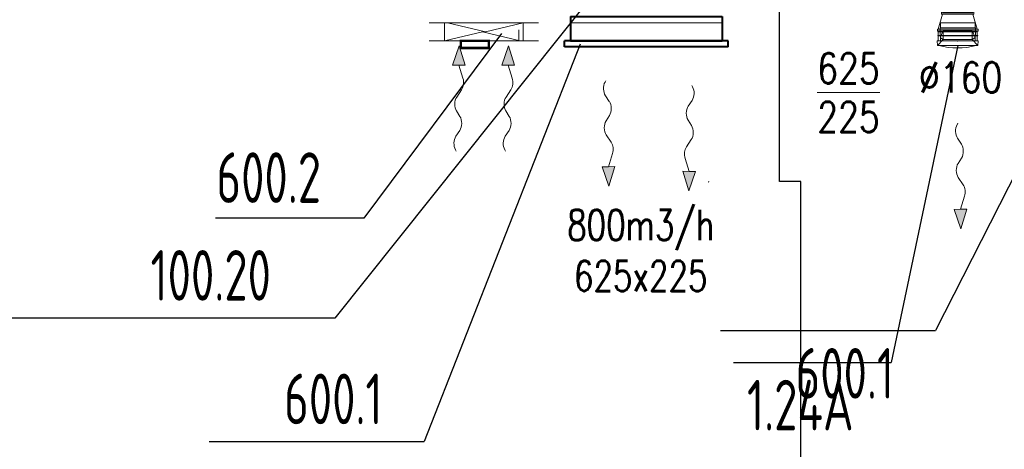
# Model space of a CAD drawing. Header units: millimetres. Extents: x -367720 to -162733, y 309172 to 337444.
# Tile 4 of 256: x -362552 to -358496, y 313762 to 315533. Entities that reach past the tile are written whole.
import ezdxf
from ezdxf.enums import TextEntityAlignment as Align

# ---------------------------------------------------------------- set-up
doc = ezdxf.new("R2010")
doc.units = ezdxf.units.MM
doc.header["$LTSCALE"] = 10
doc.header["$MEASUREMENT"] = 0
for name, pattern in [('ACAD_ISO03W100', [30, 12, -18]), ('GESTRICHELT', [0.2815, 0.1875, -0.094]), ('HIDDEN', [0.375, 0.25, -0.125])]:
    doc.linetypes.add(name, pattern=pattern)
doc.layers.get('0').update_dxf_attribs({"color": 255, "lineweight": 13})
for name, color, linetype, lineweight in [('VZ1', 6, 'Continuous', 18), ('vzt-odvod', 6, 'Continuous', 40), ('vzt-popis', 81, 'Continuous', 20), ('vzt-přívod', 2, 'Continuous', 40), ('vzt-spiro', 50, 'Continuous', 5), ('vzt-tenká', 2, 'Continuous', 20), ('vzt-čárkkovaná', 50, 'ACAD_ISO03W100', 9)]:
    doc.layers.add(name, color=color, linetype=linetype, lineweight=lineweight)
for name, color, linetype in [('VZT_odvod', 6, 'Continuous'), ('VZT_pozice', 1, 'Continuous'), ('ÚT_CHL-ovladač', 4, 'Continuous')]:
    doc.layers.add(name, color=color, linetype=linetype)
doc.styles.add('ISO8', font='ISO8.shx')
doc.styles.add('PITSIMP8', font='pitsimp8')
doc.styles.add('ROMANS', font='ROMANS.shx', dxfattribs={"height": 80})
doc.styles.add('Romans c', font='romans.shx')

# ---------------------------------------------------------------- blocks, each defined once
blk = doc.blocks.new('LU-H')
at = {"linetype": 'ByBlock', "style": 'ISO8'}
blk.add_attdef('LU-WERT', text='', height=1, dxfattribs=at).set_placement((0.006, -0.008), align=Align.CENTER)
blk = doc.blocks.new('2DLUK051')
at = {"color": 0, "linetype": 'ByBlock'}
for p, q in [((0.037, 0.572), (0.023, 0.586)), ((-0.029, 0.372), (0.033, 0.432)), ((0.029, 0.172), (-0.029, 0.228)), ((-0.05, -0.048), (0.029, 0.028)), ((0, -0.3), (-0.069, -0.166)), ((-0.104, -0.3), (0, -0.5)), ((-0.104, -0.3), (0, -0.3)), ((0, -0.5), (0.104, -0.3)), ((0.104, -0.3), (0, -0.3))]:
    blk.add_line(p, q, dxfattribs=at)
for centre, start, end in [((-0.036, 0.504), 313.9193, 42.9591), ((0.04, 0.3), 133.9193, 226.0807), ((-0.04, 0.1), 313.9193, 46.0807), ((0.019, -0.12), 133.9193, 207.4395)]:
    blk.add_arc(centre, 0.1, start, end, dxfattribs=at)
blk.add_solid([(-0.104, -0.3), (0.104, -0.3), (0, -0.5)], dxfattribs=at)
at = {"linetype": 'ByBlock', "style": 'PITSIMP8', "flags": 9}
for tag, p in [('RAUM/GRUPPE', (-0.108, 0.156)), ('BEZEICHNUNG', (-0.108, 0.176)), ('POS.NR.G-LV', (-0.108, 0.136)), ('FABRIKAT', (-0.108, 0.116)), ('TYP', (-0.108, 0.096)), ('VOLUMENSTROM', (-0.108, 0.036)), ('DRUCK/-STUFE', (-0.108, 0.016)), ('ANSCHLUSS', (-0.108, -0.004)), ('KENNUNG', (-0.108, 0.076)), ('LEISTUNG', (-0.108, 0.056)), ('TEMPERATUR', (-0.108, -0.064)), ('SCHUTZART', (-0.108, -0.104)), ('DREHZAHL', (-0.108, -0.084)), ('GROESSE', (-0.108, -0.024)), ('DN', (-0.108, -0.044)), ('SPANNUNG/FREQUENZ', (-0.108, -0.124)), ('GEWICHT', (-0.108, -0.144)), ('FREI', (-0.108, -0.164)), ('FREI', (-0.108, -0.184)), ('FREI', (-0.108, -0.204))]:
    blk.add_attdef(tag, text='', height=0.01, dxfattribs=at).set_placement(p, align=Align.MIDDLE)
blk = doc.blocks.new('trouba')
for p, q in [((-0.5, 1), (-0.5, 0)), ((-0.5, 1), (0.5, 1)), ((0.5, 1), (0.5, 0)), ((-0.5, 0), (0.5, 0))]:
    blk.add_line(p, q)
blk = doc.blocks.new('A$C44164CF6')
at = {"color": 1, "linetype": 'ByBlock'}
for p, q in [((-5631.9, -3400), (-6081.9, -3400)), ((-6081.9, -3475), (-5631.9, -3475))]:
    blk.add_line(p, q, dxfattribs=at)
at = {"color": 0, "linetype": 'GESTRICHELT'}
for p, q in [((-6019.4, -3400), (-5694.4, -3400)), ((-5694.4, -3400), (-6019.4, -3400))]:
    blk.add_line(p, q, dxfattribs=at)
at = {"color": 1}
for p, q in [((-6019.4, -3400), (-6019.4, -3445)), ((-5694.4, -3400), (-5694.4, -3445)), ((-6019.4, -3475), (-6019.4, -3430)), ((-5712.5, -3475), (-5712.5, -3430)), ((-5694.4, -3475), (-5694.4, -3430))]:
    blk.add_line(p, q, dxfattribs=at)
at = {"color": 7}
for p, q in [((-5850.6, -3437.5), (-6006.9, -3400)), ((-5694.4, -3400), (-5850.6, -3437.5)), ((-6019.4, -3475), (-5863.1, -3437.5)), ((-5863.1, -3437.5), (-5706.9, -3475))]:
    blk.add_line(p, q, dxfattribs=at)
at = {"layer": 'vzt-popis'}
blk.add_line((-4226.2, -3688.2), (-4483.3, -3688.2), dxfattribs=at)
at = {"layer": 'VZT_pozice', "color": 7}
for p, q in [((-5396.8, -3271), (-6470.2, -4617.2)), ((-5784.1, -3443.8, -50000), (-6351.2, -4205.3, -50000)), ((-5460.2, -3488.2, 22.5), (-6102.4, -5126.5, 22.5)), ((-3408.7, -3512.2, 7.5), (-3995.8, -4669, 7.5))]:
    blk.add_line(p, q, dxfattribs=at)
at = {"layer": 'VZT_pozice', "color": 2}
for p, q in [((-6351.2, -4205.3, -50000), (-6961.9, -4205.3, -50000)), ((-6470.2, -4617.2), (-8123, -4617.2)), ((-4881.6, -4669, 7.5), (-3995.8, -4669, 7.5)), ((-6988.7, -5126.5, 22.5), (-6102.9, -5126.5, 22.5))]:
    blk.add_line(p, q, dxfattribs=at)
at = {"layer": 'ÚT_CHL-ovladač'}
for p, q in [((-4638.5, -4054, 7.5), (-4638.5, -3108, 7.5)), ((-4931.9, -4054), (-4931.9, -4056.1)), ((-4931.9, -4056.1), (-4930.4, -4056.1)), ((-4550.7, -4054), (-4638.5, -4054)), ((-4550.7, -8215.3), (-4550.7, -4054))]:
    blk.add_line(p, q, dxfattribs=at)
at = {"layer": 'ÚT_CHL-ovladač', "const_width": 10}
blk.add_lwpolyline([(-5952, -3504.4), (-5952, -3475), (-5836.2, -3475), (-5836.2, -3504.4)], close=True, dxfattribs=at)
at = {"layer": 'vzt-přívod', "xscale": 625, "yscale": 100, "zscale": 625}
blk.add_blockref('trouba', (-5187.5, -3475), dxfattribs=at)
at = {"layer": 'vzt-přívod', "xscale": 675, "yscale": 25, "zscale": 675, "rotation": 180}
blk.add_blockref('trouba', (-5187.5, -3475), dxfattribs=at)
at = {"layer": 'vzt-tenká', "yscale": 400}
for p, xscale, zscale, rotation in [((-5961.3, -3695.2), 250.0000000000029, 250.0000000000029, 179.2002451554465), ((-5758.1, -3695.2), 250.0000000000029, 250.0000000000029, 179.2002451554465), ((-5345.2, -3873.5), -250.000000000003, 250.000000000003, 0.7997548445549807), ((-5009.7, -3892.9, 7.5), 250.000000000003, 250.000000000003, 359.200245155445)]:
    blk.add_blockref('2DLUK051', p, dxfattribs=dict(at, xscale=xscale, zscale=zscale, rotation=rotation))
at = {"layer": 'vzt-čárkkovaná', "ltscale": 100, "xscale": 625, "yscale": 75, "zscale": 625}
blk.add_blockref('trouba', (-5187.5, -3475), dxfattribs=at)
at = {"layer": 'VZT_odvod', "linetype": 'HIDDEN', "ltscale": 200}
ref = blk.add_blockref('LU-H', (-6792.7, -3936.3, 0), dxfattribs=dict(at, xscale=-250, yscale=250, zscale=250, rotation=180))
ref.add_attrib('LU-WERT', '600.2', dxfattribs={"layer": '0', "linetype": 'ByBlock', "height": 208.33, "style": 'ISO8', "width": 0.75}).set_placement((-6743.2, -4142.6, 0), align=Align.CENTER)
ref = blk.add_blockref('LU-H', (-7120.8, -4543.4, 0), dxfattribs=dict(at, xscale=250, yscale=250, zscale=250))
ref.add_attrib('LU-WERT', '100.20', dxfattribs={"layer": '0', "linetype": 'ByBlock', "height": 208.33, "style": 'ISO8', "width": 0.75}).set_placement((-6982, -4545.4, 0), align=Align.CENTER)
ref = blk.add_blockref('LU-H', (-4231.1, -4742.8, 7.5), dxfattribs=dict(at, xscale=250, yscale=250, zscale=250, rotation=180))
ref.add_attrib('LU-WERT', '600.1', dxfattribs={"layer": '0', "linetype": 'ByBlock', "height": 208.33, "style": 'ISO8', "width": 0.75}).set_placement((-4369.9, -4949.1, 7.5), align=Align.CENTER)
ref = blk.add_blockref('LU-H', (-6338.1, -5052.7, 22.5), dxfattribs=dict(at, xscale=-250, yscale=250, zscale=250))
ref.add_attrib('LU-WERT', '600.1', dxfattribs={"layer": '0', "linetype": 'ByBlock', "height": 208.33, "style": 'ISO8', "width": 0.75}).set_placement((-6477, -5054.7, 22.5), align=Align.CENTER)
at = {"layer": 'VZ1', "extrusion": (0, -1, -1.22461e-16), "style": 'ROMANS', "width": 0.8, "flags": 1}
for tag, p in [('MATERIAL', (-2269.1, 3112.5, -14812.2)), ('PRIRUBA', (-2269.1, 3112.5, -14812.2)), ('PRUTOK', (-2269.1, 3112.5, -14812.2)), ('PLOCHA', (-2269.1, 3112.5, -14812.2)), ('OBVOD', (-2269.1, 3112.5, -14812.2)), ('NAZEV', (-2269.1, 3112.5, -14812.2)), ('USEK', (-2269.1, 3112.5, -14812.2)), ('KOTA', (-2269.1, 3112.5, -14812.2)), ('TVAR', (-2269.1, 3112.5, -14812.2)), ('NB2', (-2269.1, 3112.5, -14812.2)), ('NB1', (-2269.1, 3112.5, -14812.2)), ('POS', (-2269.1, 3112.5, -14812.2)), ('DB', (-2269.1, 3112.5, -14812.2)), ('DA', (-2269.1, 3112.5, -14812.2)), ('B2', (-2269.1, 3112.5, -14812.2)), ('A2', (-2269.1, 3112.5, -14812.2)), ('B1', (-2269.1, 3112.5, -14812.2)), ('A1', (-2269.1, 3112.5, -14812.2)), ('LT', (-2269.1, 3112.5, -14812.2)), ('MATERIAL', (99885.3, 3112.5, -14812.2)), ('PRIRUBA', (99885.3, 3112.5, -14812.2)), ('PRUTOK', (99885.3, 3112.5, -14812.2)), ('PLOCHA', (99885.3, 3112.5, -14812.2)), ('OBVOD', (99885.3, 3112.5, -14812.2)), ('NAZEV', (99885.3, 3112.5, -14812.2)), ('USEK', (99885.3, 3112.5, -14812.2)), ('KOTA', (99885.3, 3112.5, -14812.2)), ('TVAR', (99885.3, 3112.5, -14812.2)), ('NB2', (99885.3, 3112.5, -14812.2)), ('NB1', (99885.3, 3112.5, -14812.2)), ('POS', (99885.3, 3112.5, -14812.2)), ('DB', (99885.3, 3112.5, -14812.2)), ('DA', (99885.3, 3112.5, -14812.2)), ('B2', (99885.3, 3112.5, -14812.2)), ('B1', (99885.3, 3112.5, -14812.2)), ('LT', (99885.3, 3112.5, -14812.2)), ('A2', (99885.3, 3112.5, -14812.2)), ('A1', (99885.3, 3112.5, -14812.2))]:
    blk.add_attdef(tag, p, '', height=1, rotation=180, dxfattribs=at)
at = {"layer": 'VZ1', "extrusion": (1.22461e-16, 1, 4.44089e-16), "style": 'ROMANS', "width": 0.8, "flags": 1}
for tag, p in [('MATERIAL', (2269.1, 2852.5, 14812.2)), ('PRIRUBA', (2269.1, 2852.5, 14812.2)), ('IZOLACE', (2269.1, 2852.5, 14812.2)), ('PRUTOK', (2269.1, 2852.5, 14812.2)), ('PLOCHA', (2269.1, 2852.5, 14812.2)), ('NASTCE', (2269.1, 2852.5, 14812.2)), ('OBVOD', (2269.1, 2852.5, 14812.2)), ('NAZEV', (2269.1, 2852.5, 14812.2)), ('USEK', (2269.1, 2852.5, 14812.2)), ('KOTA', (2269.1, 2852.5, 14812.2)), ('TVAR', (2269.1, 2852.5, 14812.2)), ('NB2', (2269.1, 2852.5, 14812.2)), ('NB1', (2269.1, 2852.5, 14812.2)), ('POS', (2269.1, 2852.5, 14812.2)), ('VS', (2269.1, 2852.5, 14812.2)), ('B1', (2269.1, 2852.5, 14812.2)), ('A1', (2269.1, 2852.5, 14812.2)), ('LT', (2269.1, 2852.5, 14812.2)), ('MATERIAL', (-99885.3, 2852.5, 14812.2)), ('PRIRUBA', (-99885.3, 2852.5, 14812.2)), ('IZOLACE', (-99885.3, 2852.5, 14812.2)), ('PRUTOK', (-99885.3, 2852.5, 14812.2)), ('PLOCHA', (-99885.3, 2852.5, 14812.2)), ('NASTCE', (-99885.3, 2852.5, 14812.2)), ('OBVOD', (-99885.3, 2852.5, 14812.2)), ('NAZEV', (-99885.3, 2852.5, 14812.2)), ('USEK', (-99885.3, 2852.5, 14812.2)), ('KOTA', (-99885.3, 2852.5, 14812.2)), ('TVAR', (-99885.3, 2852.5, 14812.2)), ('NB2', (-99885.3, 2852.5, 14812.2)), ('NB1', (-99885.3, 2852.5, 14812.2)), ('POS', (-99885.3, 2852.5, 14812.2)), ('B1', (-99885.3, 2852.5, 14812.2)), ('VS', (-99885.3, 2852.5, 14812.2)), ('LT', (-99885.3, 2852.5, 14812.2)), ('A1', (-99885.3, 2852.5, 14812.2))]:
    blk.add_attdef(tag, p, '', height=1, dxfattribs=at)
at = {"layer": 'vzt-popis', "style": 'ROMANS', "width": 0.8}
for s, p in [('625', (-4354.8, -3588.2)), ('225', (-4354.8, -3788.2))]:
    blk.add_text(s, height=125, dxfattribs=at).set_placement(p, align=Align.MIDDLE_CENTER)
at = {"layer": 'vzt-popis', "style": 'Romans c', "width": 0.75}
for s, p in [('800m3/h', (-5210.6, -4296.2, 7.5)), ('625x225', (-5210.6, -4506, 7.5))]:
    blk.add_text(s, height=125, dxfattribs=at).set_placement(p, align=Align.CENTER)
blk = doc.blocks.new('A$C53041BB5')
at = {"layer": 'vzt-tenká'}
for p, q in [((-19, 83), (-0.1, 84.9)), ((-19, 0), (-19, 83)), ((0, 84.7), (0, 0)), ((-19, 0), (-19, -83)), ((0, -84.8), (0, 0)), ((-19, -83), (0, -84.8))]:
    blk.add_line(p, q, dxfattribs=at)
blk.add_arc((266.5, 1), 295.5, 165.0513, 194.9487, dxfattribs=at)
blk.add_point((0, 0), dxfattribs=at)
at = {"layer": 'vzt-čárkkovaná'}
for p, q in [((-19, 83), (5.1, 59.6)), ((21, 82.4), (21, 0)), ((21, 82.4), (22, 82.4)), ((22, 82.4), (22, 0)), ((0, 71.5), (21, 71.5)), ((4.7, 60), (43.2, 60)), ((5.1, 59.6), (5.1, 0)), ((12.8, 70.5), (5.3, 60)), ((43.2, 60), (16.3, 71)), ((22, 72.5), (54.4, 72.5)), ((43.2, 60), (43.2, 0)), ((54.4, 72.5), (54.4, 0)), ((54.4, 71.5), (74.5, 71.5)), ((74.5, 0), (74.5, 71.5)), ((5.1, -59.6), (5.1, 0)), ((21, -82.4), (21, 0)), ((22, -82.4), (22, 0)), ((43.2, -60), (43.2, 0)), ((54.4, -72.5), (54.4, 0)), ((74.5, 0), (74.5, -71.5)), ((-19, -83), (5.1, -59.6)), ((0, -71.5), (21, -71.5)), ((4.7, -60), (43.2, -60)), ((4.7, -60), (43.2, -60)), ((12.8, -70.5), (5.3, -60)), ((43.2, -60), (16.3, -71)), ((22, -72.5), (54.4, -72.5)), ((54.4, -71.5), (74.5, -71.5)), ((21, -82.4), (22, -82.4))]:
    blk.add_line(p, q, dxfattribs=at)
for centre, start, end in [((14.8, 68.4), 60.7587, 133.7461), ((14.8, -68.4), 226.2539, 299.2413)]:
    blk.add_arc(centre, 3, start, end, dxfattribs=at)
blk = doc.blocks.new('A$C7D3B50DE')
at = {"layer": 'vzt-odvod'}
for p, q in [((40, 80), (40, -80)), ((118, 62.5), (118, -62.5))]:
    blk.add_line(p, q, dxfattribs=at)
at = {"layer": 'vzt-spiro'}
for p, q in [((40, 84), (40, 0)), ((40, 84), (48, 84)), ((48, 84), (48, 0)), ((48, 80), (110, 62.5)), ((110, 66.5), (110, 0)), ((118, 66.5), (110, 66.5)), ((118, 66.5), (118, 0)), ((40, -84), (40, 0)), ((48, -84), (48, 0)), ((110, -66.5), (110, 0)), ((118, -66.5), (118, 0)), ((48, -80), (110, -62.5)), ((118, -66.5), (110, -66.5)), ((40, -84), (48, -84))]:
    blk.add_line(p, q, dxfattribs=at)
for p in [(40, 0), (118, 0)]:
    blk.add_point(p, dxfattribs=at)
at = {"layer": 'vzt-čárkkovaná'}
for p, q in [((0, 0), (0, 80)), ((0, 80), (40, 80)), ((158, 62.5), (118, 62.5)), ((158, 0), (158, 62.5)), ((0, 0), (0, -80)), ((158, 0), (158, -62.5)), ((0, -80), (40, -80)), ((158, -62.5), (118, -62.5))]:
    blk.add_line(p, q, dxfattribs=at)
blk = doc.blocks.new('A$C44067DDB')
at = {"layer": 'VZT_pozice', "color": 7}
blk.add_line((6595.3423, 2806), (6320.906, 1499.9434), dxfattribs=at)
at = {"layer": 'VZT_pozice', "color": 2}
blk.add_line((5672.0515, 1499.9434), (6320.906, 1499.9434), dxfattribs=at)
at = {"layer": 'vzt-přívod', "lineweight": 30, "rotation": 90}
blk.add_blockref('A$C7D3B50DE', (6595.3423, 2825), dxfattribs=at)
at = {"layer": 'vzt-přívod', "rotation": 90}
blk.add_blockref('A$C53041BB5', (6595.3423, 2825), dxfattribs=at)
at = {"layer": 'vzt-tenká', "xscale": -250.000000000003, "yscale": 400, "zscale": 250.000000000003, "rotation": 0.7997548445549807}
blk.add_blockref('2DLUK051', (6605.0447, 2251.0741), dxfattribs=at)
at = {"layer": 'VZT_odvod', "linetype": 'HIDDEN', "ltscale": 200}
ref = blk.add_blockref('LU-H', (6085.676, 1426.1463, 0), dxfattribs=dict(at, xscale=250, yscale=250, zscale=250, rotation=180))
ref.add_attrib('LU-WERT', '1.24A', dxfattribs={"layer": '0', "linetype": 'ByBlock', "height": 208.33333, "style": 'ISO8', "width": 0.75}).set_placement((5946.8688, 1219.8646, 0), align=Align.CENTER)
at = {"layer": 'VZ1', "extrusion": (1.04009e-13, 1, -4.87544e-15), "style": 'ROMANS', "width": 0.8, "flags": 1}
for tag in ['KOTA', 'USEK', 'TVAR', 'POS', 'NB2', 'NB1', 'VS', 'LT', 'D']:
    blk.add_attdef(tag, (-111318.983, 5039.0799, 11669.1415), '', height=1, dxfattribs=at)
at = {"layer": 'VZ1', "extrusion": (1, -3.06152e-16, 0), "style": 'ROMANS', "width": 0.8, "flags": 1}
for tag in ['NB2', 'NB1', 'PRUTOK', 'USEK', 'KOTA', 'NAZEV', 'PRIRUBA2', 'POS', 'MATERIAL', 'PRUMER', 'PLOCHA', 'LT', 'UHEL', 'R', 'D', 'TVAR']:
    blk.add_attdef(tag, (11669.1415, 5039.0799, 111318.983), '', height=1, rotation=90, dxfattribs=at)
at = {"layer": 'VZ1', "extrusion": (-2.71917e-32, 1, -4.44089e-16), "style": 'ROMANS', "width": 0.8, "flags": 1}
for tag, p in [('MATERIAL', (-177204.9859, 2943.2966, 11491.6104)), ('PRIRUBA', (-177204.9859, 2943.2966, 11491.6104)), ('PRUTOK', (-177204.9859, 2943.2966, 11491.6104)), ('PLOCHA', (-177204.9859, 2943.2966, 11491.6104)), ('OBVOD', (-177204.9859, 2943.2966, 11491.6104)), ('NAZEV', (-177204.9859, 2943.2966, 11491.6104)), ('KOTA', (-177204.9859, 2943.2966, 11491.6104)), ('USEK', (-177204.9859, 2943.2966, 11491.6104)), ('TVAR', (-177204.9859, 2943.2966, 11491.6104)), ('NBN', (-177204.9859, 2943.2966, 11491.6104)), ('POS', (-177204.9859, 2943.2966, 11491.6104)), ('NB3', (-177204.9859, 2943.2966, 11491.6104)), ('VS', (-177204.9859, 2943.2966, 11491.6104)), ('LT', (-177204.9859, 2943.2966, 11491.6104)), ('B', (-177204.9859, 2943.2966, 11491.6104)), ('R', (-177204.9859, 2943.2966, 11491.6104)), ('A', (-177204.9859, 2943.2966, 11491.6104)), ('MATERIAL', (-11332.888, 6131.7212, 9501.275)), ('MATERIAL', (-11332.9671, 2943.2966, 9501.275)), ('PRIRUBA', (-11332.888, 6131.7212, 9501.275)), ('PRIRUBA', (-11332.9671, 2943.2966, 9501.275)), ('PRUTOK', (-11332.888, 6131.7212, 9501.275)), ('PRUTOK', (-11332.9671, 2943.2966, 9501.275)), ('PLOCHA', (-11332.888, 6131.7212, 9501.275)), ('PLOCHA', (-11332.9671, 2943.2966, 9501.275)), ('OBVOD', (-11332.888, 6131.7212, 9501.275)), ('OBVOD', (-11332.9671, 2943.2966, 9501.275)), ('NAZEV', (-11332.888, 6131.7212, 9501.275)), ('NAZEV', (-11332.9671, 2943.2966, 9501.275)), ('KOTA', (-11332.888, 6131.7212, 9501.275)), ('USEK', (-11332.888, 6131.7212, 9501.275)), ('KOTA', (-11332.9671, 2943.2966, 9501.275)), ('USEK', (-11332.9671, 2943.2966, 9501.275)), ('TVAR', (-11332.888, 6131.7212, 9501.275)), ('TVAR', (-11332.9671, 2943.2966, 9501.275)), ('NBN', (-11332.888, 6131.7212, 9501.275)), ('NBN', (-11332.9671, 2943.2966, 9501.275)), ('POS', (-11332.888, 6131.7212, 9501.275)), ('NB3', (-11332.888, 6131.7212, 9501.275)), ('POS', (-11332.9671, 2943.2966, 9501.275)), ('NB3', (-11332.9671, 2943.2966, 9501.275)), ('VS', (-11332.888, 6131.7212, 9501.275)), ('LT', (-11332.888, 6131.7212, 9501.275)), ('VS', (-11332.9671, 2943.2966, 9501.275)), ('LT', (-11332.9671, 2943.2966, 9501.275)), ('B', (-11332.888, 6131.7212, 9501.275)), ('R', (-11332.888, 6131.7212, 9501.275)), ('A', (-11332.888, 6131.7212, 9501.275)), ('B', (-11332.9671, 2943.2966, 9501.275)), ('R', (-11332.9671, 2943.2966, 9501.275)), ('A', (-11332.9671, 2943.2966, 9501.275)), ('MATERIAL', (-109446.9123, 2943.2966, 9501.275)), ('PRIRUBA', (-109446.9123, 2943.2966, 9501.275)), ('PRUTOK', (-109446.9123, 2943.2966, 9501.275)), ('PLOCHA', (-109446.9123, 2943.2966, 9501.275)), ('OBVOD', (-109446.9123, 2943.2966, 9501.275)), ('NAZEV', (-109446.9123, 2943.2966, 9501.275)), ('KOTA', (-109446.9123, 2943.2966, 9501.275)), ('USEK', (-109446.9123, 2943.2966, 9501.275)), ('TVAR', (-109446.9123, 2943.2966, 9501.275)), ('NBN', (-109446.9123, 2943.2966, 9501.275)), ('POS', (-109446.9123, 2943.2966, 9501.275)), ('NB3', (-109446.9123, 2943.2966, 9501.275)), ('VS', (-109446.9123, 2943.2966, 9501.275)), ('LT', (-109446.9123, 2943.2966, 9501.275)), ('B', (-109446.9123, 2943.2966, 9501.275)), ('R', (-109446.9123, 2943.2966, 9501.275)), ('A', (-109446.9123, 2943.2966, 9501.275))]:
    blk.add_attdef(tag, p, '', height=1, dxfattribs=at)
at = {"layer": 'VZ1', "extrusion": (-1, 0, 0), "style": 'ROMANS', "width": 0.8, "flags": 1}
for tag, p in [('NB3', (-11312.8354, 2943.2966, -178642.0188)), ('PRUTOK', (-11312.8354, 2943.2966, -178642.0188)), ('USEK', (-11312.8354, 2943.2966, -178642.0188)), ('VS', (-11312.8354, 2943.2966, -178642.0188)), ('NAZEV', (-11312.8354, 2943.2966, -178642.0188)), ('KOTA', (-11312.8354, 2943.2966, -178642.0188)), ('POS', (-11312.8354, 2943.2966, -178642.0188)), ('MATERIAL', (-11312.8354, 2943.2966, -178642.0188)), ('PRIRUBA', (-11312.8354, 2943.2966, -178642.0188)), ('PLOCHA', (-11312.8354, 2943.2966, -178642.0188)), ('OBVOD', (-11312.8354, 2943.2966, -178642.0188)), ('R', (-11312.8354, 2943.2966, -178642.0188)), ('LT', (-11312.8354, 2943.2966, -178642.0188)), ('B', (-11312.8354, 2943.2966, -178642.0188)), ('A', (-11312.8354, 2943.2966, -178642.0188)), ('TVAR', (-11312.8354, 2943.2966, -178642.0188)), ('NB3', (-9322.5, 6131.7212, -12769.9209)), ('PRUTOK', (-9322.5, 6131.7212, -12769.9209)), ('USEK', (-9322.5, 6131.7212, -12769.9209)), ('VS', (-9322.5, 6131.7212, -12769.9209)), ('NAZEV', (-9322.5, 6131.7212, -12769.9209)), ('KOTA', (-9322.5, 6131.7212, -12769.9209)), ('POS', (-9322.5, 6131.7212, -12769.9209)), ('MATERIAL', (-9322.5, 6131.7212, -12769.9209)), ('PRIRUBA', (-9322.5, 6131.7212, -12769.9209)), ('PLOCHA', (-9322.5, 6131.7212, -12769.9209)), ('OBVOD', (-9322.5, 6131.7212, -12769.9209)), ('R', (-9322.5, 6131.7212, -12769.9209)), ('LT', (-9322.5, 6131.7212, -12769.9209)), ('B', (-9322.5, 6131.7212, -12769.9209)), ('A', (-9322.5, 6131.7212, -12769.9209)), ('TVAR', (-9322.5, 6131.7212, -12769.9209)), ('NB3', (-9322.5, 2943.2966, -12770)), ('PRUTOK', (-9322.5, 2943.2966, -12770)), ('USEK', (-9322.5, 2943.2966, -12770)), ('VS', (-9322.5, 2943.2966, -12770)), ('NAZEV', (-9322.5, 2943.2966, -12770)), ('KOTA', (-9322.5, 2943.2966, -12770)), ('POS', (-9322.5, 2943.2966, -12770)), ('MATERIAL', (-9322.5, 2943.2966, -12770)), ('PRIRUBA', (-9322.5, 2943.2966, -12770)), ('PLOCHA', (-9322.5, 2943.2966, -12770)), ('OBVOD', (-9322.5, 2943.2966, -12770)), ('R', (-9322.5, 2943.2966, -12770)), ('LT', (-9322.5, 2943.2966, -12770)), ('B', (-9322.5, 2943.2966, -12770)), ('A', (-9322.5, 2943.2966, -12770)), ('TVAR', (-9322.5, 2943.2966, -12770)), ('NB3', (-9322.5, 2943.2966, -110883.9452)), ('PRUTOK', (-9322.5, 2943.2966, -110883.9452)), ('USEK', (-9322.5, 2943.2966, -110883.9452)), ('VS', (-9322.5, 2943.2966, -110883.9452)), ('NAZEV', (-9322.5, 2943.2966, -110883.9452)), ('KOTA', (-9322.5, 2943.2966, -110883.9452)), ('POS', (-9322.5, 2943.2966, -110883.9452)), ('MATERIAL', (-9322.5, 2943.2966, -110883.9452)), ('PRIRUBA', (-9322.5, 2943.2966, -110883.9452)), ('PLOCHA', (-9322.5, 2943.2966, -110883.9452)), ('OBVOD', (-9322.5, 2943.2966, -110883.9452)), ('R', (-9322.5, 2943.2966, -110883.9452)), ('LT', (-9322.5, 2943.2966, -110883.9452)), ('B', (-9322.5, 2943.2966, -110883.9452)), ('A', (-9322.5, 2943.2966, -110883.9452)), ('TVAR', (-9322.5, 2943.2966, -110883.9452))]:
    blk.add_attdef(tag, p, '', height=1, rotation=270, dxfattribs=at)
at = {"layer": 'VZ1', "extrusion": (1, -2.32324e-14, 0), "style": 'ROMANS', "width": 0.8, "flags": 1}
for tag in ['NB2', 'NB1', 'PRUTOK', 'USEK', 'KOTA', 'NAZEV', 'PRIRUBA2', 'POS', 'MATERIAL', 'PRUMER', 'PLOCHA', 'LT', 'UHEL', 'R', 'D', 'TVAR']:
    blk.add_attdef(tag, (11224.1742, 2147.9426, 13745.0379), '', height=1, rotation=270, dxfattribs=at)
at = {"layer": 'VZ1', "extrusion": (-1.83691e-16, -1, 0), "style": 'ROMANS', "width": 0.8, "flags": 1}
for tag in ['POZNAMKA', 'NB2', 'NB1', 'DATA-HODNOTA', 'DATA-KLIC', 'PRUTOK', 'USEK', 'DRUHTLUM', 'ZETA', 'PR', 'TYP', 'NAZEV', 'POS', 'VETA']:
    blk.add_attdef(tag, (111863.9472, 3000, -10940.785), '', height=1, dxfattribs=at)
at = {"layer": 'VZ1', "extrusion": (0, 1, -1.26974e-15), "style": 'ROMANS', "width": 0.8, "flags": 1}
for tag in ['PRIRUBA2', 'MATERIAL', 'PRUMER', 'IZOLACE', 'PRUTOK', 'PLOCHA', 'NASTCE', 'NAZEV', 'KOTA', 'USEK', 'TVAR', 'POS', 'NB2', 'NB1', 'VS', 'LT', 'D']:
    blk.add_attdef(tag, (-111858.983, 2389.3275, 10075), '', height=1, dxfattribs=at)
at = {"layer": 'VZ1', "style": 'ROMANS', "width": 0.8, "flags": 1}
for tag in ['VS', 'OBVOD', 'USEK', 'IZOLACE', 'NASTCE', 'PRUTOK', 'KOTA', 'POS', 'PRIRUBA', 'PLOCHA', 'A1', 'TVAR', 'NB2', 'NB1', 'NAZEV', 'MATERIAL', 'LT', 'B1']:
    blk.add_attdef(tag, (12740, 9530), '', height=1, rotation=270, dxfattribs=at)
at = {"layer": 'VZ1', "extrusion": (0, -1, 0), "style": 'ROMANS', "width": 0.8, "flags": 1}
for tag, p in [('NBN', (179201.405, 2639.0523, -9490.3354)), ('NB3', (179201.405, 2639.0523, -9490.3354)), ('PRUTOK', (179201.405, 2639.0523, -9490.3354)), ('USEK', (179201.405, 2639.0523, -9490.3354)), ('VS', (179201.405, 2639.0523, -9490.3354)), ('NAZEV', (179201.405, 2639.0523, -9490.3354)), ('KOTA', (179201.405, 2639.0523, -9490.3354)), ('POS', (179201.405, 2639.0523, -9490.3354)), ('MATERIAL', (179201.405, 2639.0523, -9490.3354)), ('PRIRUBA', (179201.405, 2639.0523, -9490.3354)), ('PLOCHA', (179201.405, 2639.0523, -9490.3354)), ('OBVOD', (179201.405, 2639.0523, -9490.3354)), ('R', (179201.405, 2639.0523, -9490.3354)), ('LT', (179201.405, 2639.0523, -9490.3354)), ('B', (179201.405, 2639.0523, -9490.3354)), ('A', (179201.405, 2639.0523, -9490.3354)), ('TVAR', (179201.405, 2639.0523, -9490.3354)), ('NBN', (13329.3863, 2639.0523, -7500)), ('NB3', (13329.3863, 2639.0523, -7500)), ('PRUTOK', (13329.3863, 2639.0523, -7500)), ('USEK', (13329.3863, 2639.0523, -7500)), ('VS', (13329.3863, 2639.0523, -7500)), ('NAZEV', (13329.3863, 2639.0523, -7500)), ('KOTA', (13329.3863, 2639.0523, -7500)), ('POS', (13329.3863, 2639.0523, -7500)), ('MATERIAL', (13329.3863, 2639.0523, -7500)), ('PRIRUBA', (13329.3863, 2639.0523, -7500)), ('PLOCHA', (13329.3863, 2639.0523, -7500)), ('OBVOD', (13329.3863, 2639.0523, -7500)), ('R', (13329.3863, 2639.0523, -7500)), ('LT', (13329.3863, 2639.0523, -7500)), ('B', (13329.3863, 2639.0523, -7500)), ('A', (13329.3863, 2639.0523, -7500)), ('TVAR', (13329.3863, 2639.0523, -7500)), ('TVAR', (111443.3315, 2639.0523, -7500)), ('A', (111443.3315, 2639.0523, -7500)), ('B', (111443.3315, 2639.0523, -7500)), ('LT', (111443.3315, 2639.0523, -7500)), ('R', (111443.3315, 2639.0523, -7500)), ('OBVOD', (111443.3315, 2639.0523, -7500)), ('PLOCHA', (111443.3315, 2639.0523, -7500)), ('PRIRUBA', (111443.3315, 2639.0523, -7500)), ('MATERIAL', (111443.3315, 2639.0523, -7500)), ('POS', (111443.3315, 2639.0523, -7500)), ('KOTA', (111443.3315, 2639.0523, -7500)), ('NAZEV', (111443.3315, 2639.0523, -7500)), ('VS', (111443.3315, 2639.0523, -7500)), ('USEK', (111443.3315, 2639.0523, -7500)), ('PRUTOK', (111443.3315, 2639.0523, -7500)), ('NB3', (111443.3315, 2639.0523, -7500)), ('NBN', (111443.3315, 2639.0523, -7500)), ('NBN', (111443.3315, 2639.0523, -7500)), ('NB3', (111443.3315, 2639.0523, -7500)), ('PRUTOK', (111443.3315, 2639.0523, -7500)), ('USEK', (111443.3315, 2639.0523, -7500)), ('VS', (111443.3315, 2639.0523, -7500)), ('NAZEV', (111443.3315, 2639.0523, -7500)), ('KOTA', (111443.3315, 2639.0523, -7500)), ('POS', (111443.3315, 2639.0523, -7500)), ('MATERIAL', (111443.3315, 2639.0523, -7500)), ('PRIRUBA', (111443.3315, 2639.0523, -7500)), ('PLOCHA', (111443.3315, 2639.0523, -7500)), ('OBVOD', (111443.3315, 2639.0523, -7500)), ('R', (111443.3315, 2639.0523, -7500)), ('LT', (111443.3315, 2639.0523, -7500)), ('B', (111443.3315, 2639.0523, -7500)), ('A', (111443.3315, 2639.0523, -7500)), ('TVAR', (111443.3315, 2639.0523, -7500))]:
    blk.add_attdef(tag, p, '', height=1, rotation=90, dxfattribs=at)
at = {"layer": 'VZ1', "extrusion": (2.83287e-14, -1, 0), "style": 'ROMANS', "width": 0.8, "flags": 1}
for tag, p in [('IZOLACE', (4619.6938, 3000, -5099.5832)), ('NASTCE', (4619.6938, 3000, -5099.5832)), ('NB2', (4619.6938, 3000, -5099.5832)), ('NB1', (4619.6938, 3000, -5099.5832)), ('VS', (4619.6938, 3000, -5099.5832)), ('PRUTOK', (4619.6938, 3000, -5099.5832)), ('USEK', (4619.6938, 3000, -5099.5832)), ('KOTA', (4619.6938, 3000, -5099.5832)), ('NAZEV', (4619.6938, 3000, -5099.5832)), ('PRIRUBA2', (4619.6938, 3000, -5099.5832)), ('POS', (4619.6938, 3000, -5099.5832)), ('MATERIAL', (4619.6938, 3000, -5099.5832)), ('PRUMER', (4619.6938, 3000, -5099.5832)), ('PLOCHA', (4619.6938, 3000, -5099.5832)), ('LT', (4619.6938, 3000, -5099.5832)), ('D', (4619.6938, 3000, -5099.5832)), ('TVAR', (4619.6938, 3000, -5099.5832)), ('IZOLACE', (102733.639, 3000, -4512.6709)), ('NASTCE', (102733.639, 3000, -4512.6709)), ('NB2', (102733.639, 3000, -4512.6709)), ('NB1', (102733.639, 3000, -4512.6709)), ('VS', (102733.639, 3000, -4512.6709)), ('PRUTOK', (102733.639, 3000, -4512.6709)), ('USEK', (102733.639, 3000, -4512.6709)), ('KOTA', (102733.639, 3000, -4512.6709)), ('NAZEV', (102733.639, 3000, -4512.6709)), ('PRIRUBA2', (102733.639, 3000, -4512.6709)), ('POS', (102733.639, 3000, -4512.6709)), ('MATERIAL', (102733.639, 3000, -4512.6709)), ('PRUMER', (102733.639, 3000, -4512.6709)), ('PLOCHA', (102733.639, 3000, -4512.6709)), ('LT', (102733.639, 3000, -4512.6709)), ('D', (102733.639, 3000, -4512.6709)), ('TVAR', (102733.639, 3000, -4512.6709))]:
    blk.add_attdef(tag, p, '', height=1, dxfattribs=at)
at = {"layer": 'vzt-popis', "style": 'ROMANS', "width": 0.8}
blk.add_text('%%C160', height=125, dxfattribs=at).set_placement((6606.9511, 2674.524), align=Align.MIDDLE_CENTER)
at = {"layer": 'vzt-přívod', "lineweight": 30, "extrusion": (-1, 0, 0), "style": 'ROMANS', "width": 0.8, "flags": 1}
for p in [(-11312.8354, 2943.2966, -178642.0188), (-9322.5, 6131.7212, -12769.9209), (-9322.5, 2943.2966, -12770), (-9322.5, 2943.2966, -110883.9452)]:
    blk.add_attdef('NBN', p, '', height=1, rotation=270, dxfattribs=at)
at = {"layer": 'vzt-přívod', "lineweight": 30, "extrusion": (0.707107, 0.707107, 0), "style": 'ROMANS', "width": 0.8, "flags": 1}
for tag, p in [('PRIRUBA2', (-1079.1254, 2936.5022, 15975.6328)), ('MATERIAL', (-1079.1254, 2936.5022, 15975.6328)), ('PRUMER', (-1079.1254, 2936.5022, 15975.6328)), ('IZOLACE', (-1079.1254, 2936.5022, 15975.6328)), ('PRUTOK', (-1079.1254, 2936.5022, 15975.6328)), ('PLOCHA', (-1079.1254, 2936.5022, 15975.6328)), ('NASTCE', (-1079.1254, 2936.5022, 15975.6328)), ('NAZEV', (-1079.1254, 2936.5022, 15975.6328)), ('KOTA', (-1079.1254, 2936.5022, 15975.6328)), ('USEK', (-1079.1254, 2936.5022, 15975.6328)), ('TVAR', (-1079.1254, 2936.5022, 15975.6328)), ('POS', (-1079.1254, 2936.5022, 15975.6328)), ('NB2', (-1079.1254, 2936.5022, 15975.6328)), ('NB1', (-1079.1254, 2936.5022, 15975.6328)), ('VS', (-1079.1254, 2936.5022, 15975.6328)), ('LT', (-1079.1254, 2936.5022, 15975.6328)), ('D', (-1079.1254, 2936.5022, 15975.6328)), ('PRIRUBA2', (-70456.1614, 2936.5022, 85352.6688)), ('MATERIAL', (-70456.1614, 2936.5022, 85352.6688)), ('PRUMER', (-70456.1614, 2936.5022, 85352.6688)), ('IZOLACE', (-70456.1614, 2936.5022, 85352.6688)), ('PRUTOK', (-70456.1614, 2936.5022, 85352.6688)), ('PLOCHA', (-70456.1614, 2936.5022, 85352.6688)), ('NASTCE', (-70456.1614, 2936.5022, 85352.6688)), ('NAZEV', (-70456.1614, 2936.5022, 85352.6688)), ('KOTA', (-70456.1614, 2936.5022, 85352.6688)), ('USEK', (-70456.1614, 2936.5022, 85352.6688)), ('TVAR', (-70456.1614, 2936.5022, 85352.6688)), ('POS', (-70456.1614, 2936.5022, 85352.6688)), ('NB2', (-70456.1614, 2936.5022, 85352.6688)), ('NB1', (-70456.1614, 2936.5022, 85352.6688)), ('VS', (-70456.1614, 2936.5022, 85352.6688)), ('LT', (-70456.1614, 2936.5022, 85352.6688)), ('D', (-70456.1614, 2936.5022, 85352.6688))]:
    blk.add_attdef(tag, p, '', height=1, dxfattribs=at)
at = {"layer": 'vzt-přívod', "lineweight": 30, "style": 'ROMANS', "width": 0.8, "flags": 1}
for tag, p in [('USEK', (11882.7585, 10460.1981, 2936.5022)), ('UHEL', (11882.7585, 10460.1981, 2936.5022)), ('PRUTOK', (11882.7585, 10460.1981, 2936.5022)), ('KOTA', (11882.7585, 10460.1981, 2936.5022)), ('PRIRUBA2', (11882.7585, 10460.1981, 2936.5022)), ('POS', (11882.7585, 10460.1981, 2936.5022)), ('PRUMER', (11882.7585, 10460.1981, 2936.5022)), ('PLOCHA', (11882.7585, 10460.1981, 2936.5022)), ('TVAR', (11882.7585, 10460.1981, 2936.5022)), ('NB2', (11882.7585, 10460.1981, 2936.5022)), ('NB1', (11882.7585, 10460.1981, 2936.5022)), ('NAZEV', (11882.7585, 10460.1981, 2936.5022)), ('MATERIAL', (11882.7585, 10460.1981, 2936.5022)), ('LT', (11882.7585, 10460.1981, 2936.5022)), ('R', (11882.7585, 10460.1981, 2936.5022)), ('D', (11882.7585, 10460.1981, 2936.5022)), ('USEK', (109996.7036, 10460.1981, 2936.5022)), ('UHEL', (109996.7036, 10460.1981, 2936.5022)), ('PRUTOK', (109996.7036, 10460.1981, 2936.5022)), ('KOTA', (109996.7036, 10460.1981, 2936.5022)), ('PRIRUBA2', (109996.7036, 10460.1981, 2936.5022)), ('POS', (109996.7036, 10460.1981, 2936.5022)), ('PRUMER', (109996.7036, 10460.1981, 2936.5022)), ('PLOCHA', (109996.7036, 10460.1981, 2936.5022)), ('TVAR', (109996.7036, 10460.1981, 2936.5022)), ('NB2', (109996.7036, 10460.1981, 2936.5022)), ('NB1', (109996.7036, 10460.1981, 2936.5022)), ('NAZEV', (109996.7036, 10460.1981, 2936.5022)), ('MATERIAL', (109996.7036, 10460.1981, 2936.5022)), ('LT', (109996.7036, 10460.1981, 2936.5022)), ('R', (109996.7036, 10460.1981, 2936.5022)), ('D', (109996.7036, 10460.1981, 2936.5022))]:
    blk.add_attdef(tag, p, '', height=1, rotation=270, dxfattribs=at)
at = {"layer": 'vzt-přívod', "lineweight": 30, "extrusion": (-1, 0, 1.77636e-15), "style": 'ROMANS', "width": 0.8, "flags": 1}
for tag in ['IZOLACE', 'NASTCE', 'NB2', 'NB1', 'VS', 'PRUTOK', 'USEK', 'KOTA', 'NAZEV', 'POS', 'MATERIAL', 'PRIRUBA', 'PLOCHA', 'OBVOD', 'LT', 'B1', 'A1', 'TVAR']:
    blk.add_attdef(tag, (-9530, 2813.2966, -12620), '', height=1, dxfattribs=at)

msp = doc.modelspace()

# ---------------------------------------------------------------- block references
msp.add_blockref('A$C44164CF6', (-354782.9, 318920.1))

# ---------------------------------------------------------------- next in the draw order: block references
msp.add_blockref('A$C44067DDB', (-365282.9, 312620.1))

doc.saveas('drawing.dxf')
